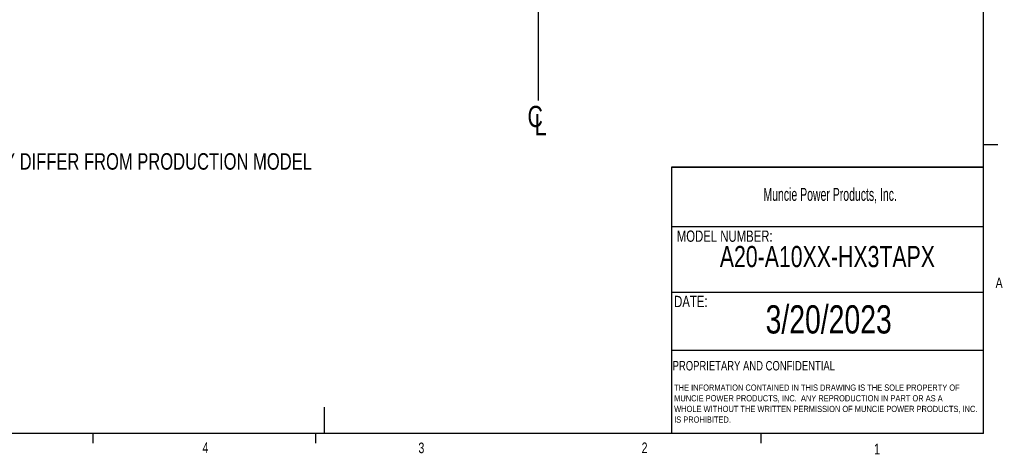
# Model space of a CAD drawing. Header units: inches. Extents: x 0.4 to 16.6, y 0.2 to 10.8.
# Tile 8 of 14: x 7.9 to 16.6, y 0.2 to 4.1. Entities that reach past the tile are written whole.
import ezdxf

# ---------------------------------------------------------------- set-up
doc = ezdxf.new("R2010")
doc.units = ezdxf.units.IN
doc.header["$MEASUREMENT"] = 0
doc.layers.add('BORDER', color=7, linetype='Continuous', lineweight=25)
doc.layers.add('SLD-0', color=7, linetype='Continuous', lineweight=25)
doc.styles.add('SLDTEXTSTYLE0', font='TXT', dxfattribs={"width": 0.75})
doc.styles.add('SLDTEXTSTYLE1', font='TXT', dxfattribs={"width": 0.605})

# ---------------------------------------------------------------- blocks, each defined once
blk = doc.blocks.new('SW_NOTE_0')
at = {"layer": 'SLD-0', "color": 0, "char_height": 0.055, "attachment_point": 1, "style": 'SLDTEXTSTYLE0'}
for s, insert in [('THE INFORMATION CONTAINED IN THIS DRAWING IS THE SOLE PROPERTY OF', (0, 0.0709)), ('MUNCIE POWER PRODUCTS, INC.  ANY REPRODUCTION IN PART OR AS A', (0, -0.0235)), ('WHOLE WITHOUT THE WRITTEN PERMISSION OF MUNCIE POWER PRODUCTS, INC.', (0, -0.1178)), ('IS PROHIBITED.', (0, -0.2122))]:
    blk.add_mtext(s, dxfattribs=dict(at, insert=insert))
blk = doc.blocks.new('SW_SYMBOL_MOD_CL')
at = {"layer": 'SLD-0', "color": 0, "char_height": 30.8, "attachment_point": 5, "style": 'SLDTEXTSTYLE0'}
for s, insert in [('C', (15.7, 23.6)), ('L', (23.6, 11.8))]:
    blk.add_mtext(s, dxfattribs=dict(at, insert=insert))

msp = doc.modelspace()

# ---------------------------------------------------------------- linework, layer by layer
at = {"layer": 'BORDER'}
for p, q in [((16.3763, 0.3921), (16.3763, 10.6421)), ((16.3763, 2.9503), (16.5013, 2.9503)), ((13.6175, 2.7488), (13.6175, 0.3921)), ((13.6175, 2.2235), (16.3763, 2.2235)), ((13.6175, 1.6426), (16.3763, 1.6426)), ((13.6175, 1.1283), (16.3763, 1.1283)), ((10.5445, 0.6263), (10.5445, 0.3921)), ((16.3763, 0.3921), (0.6263, 0.3921)), ((8.501, 0.3921), (8.501, 0.3073)), ((10.4698, 0.3921), (10.4698, 0.3073)), ((14.4073, 0.3921), (14.4073, 0.3073))]:
    msp.add_line(p, q, dxfattribs=at)
at = {"layer": 'SLD-0'}
msp.add_line((12.4416, 3.3387), (12.4416, 9.9153), dxfattribs=at)
at = {"layer": 'SLD-0', "lineweight": 35}
msp.add_line((13.6175, 2.7488), (16.3763, 2.7488), dxfattribs=at)

# ---------------------------------------------------------------- block references
at = {"layer": 'SLD-0', "xscale": 0.006083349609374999, "yscale": 0.006083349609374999, "zscale": 0.006083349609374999}
msp.add_blockref('SW_SYMBOL_MOD_CL', (12.3159, 3.0535), dxfattribs=at)
at = {"layer": 'SLD-0'}
msp.add_blockref('SW_NOTE_0', (13.64, 0.7548), dxfattribs=at)

# ---------------------------------------------------------------- texts
at = {"color": 7, "linetype": 'Continuous', "lineweight": 0, "char_height": 0.0937, "attachment_point": 1, "style": 'SLDTEXTSTYLE0'}
for s, insert in [('A', (16.4821, 1.7726)), ('4', (9.4701, 0.3137)), ('3', (11.3788, 0.3116)), ('2', (13.3523, 0.3124)), ('1', (15.4083, 0.3014))]:
    msp.add_mtext(s, dxfattribs=dict(at, insert=insert))
at = {"layer": 'BORDER', "style": 'SLDTEXTSTYLE0'}
for s, insert, char_height, attachment_point in [('A20-A10XX-HX3TAPX', (14.995, 2.0521), 0.1875, 2), ('3/20/2023', (15.0065, 1.5273), 0.25, 2), ('PROPRIETARY AND CONFIDENTIAL', (13.6268, 1.0336), 0.083333, 1)]:
    msp.add_mtext(s, dxfattribs=dict(at, insert=insert, char_height=char_height, attachment_point=attachment_point))
at = {"layer": 'SLD-0', "attachment_point": 1}
for s, insert, char_height, style in [('-FLANGE POSITION SHOWN MAY DIFFER FROM PRODUCTION MODEL', (5.4802, 2.8734), 0.145833, 'SLDTEXTSTYLE0'), ('Muncie Power Products, Inc.', (14.4296, 2.5659), 0.114583, 'SLDTEXTSTYLE1'), ('MODEL NUMBER:', (13.6634, 2.189), 0.1, 'SLDTEXTSTYLE0'), ('DATE:', (13.64, 1.6107), 0.1, 'SLDTEXTSTYLE0')]:
    msp.add_mtext(s, dxfattribs=dict(at, insert=insert, char_height=char_height, style=style))

doc.saveas('drawing.dxf')
